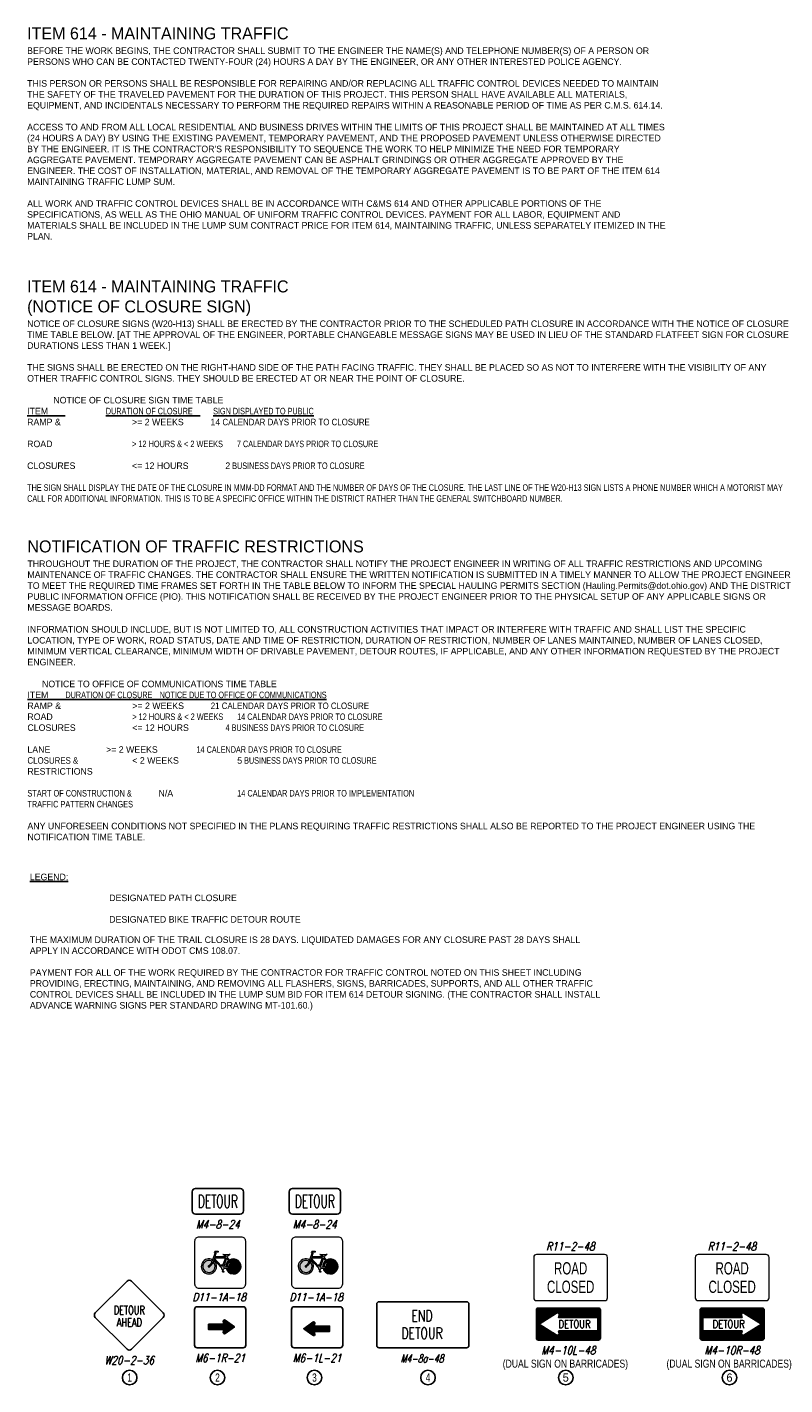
# Model space of a CAD drawing. Header units: feet. Extents: x 1267057 to 1687180, y 137439 to 673336.
# Tile 1 of 159: x 1397986 to 1449994, y 137439 to 230628. Entities that reach past the tile are written whole.
import ezdxf
from ezdxf.enums import TextEntityAlignment as Align

# ---------------------------------------------------------------- set-up
doc = ezdxf.new("R2010")
doc.units = ezdxf.units.FT
doc.header["$MEASUREMENT"] = 0
for name, color, linetype in [('SHEET', 4, 'Continuous'), ('SIGN', 9, 'Continuous'), ('SN_P_Signs', 120, 'Continuous'), ('text', 9, 'Continuous')]:
    doc.layers.add(name, color=color, linetype=linetype)
doc.styles.add('CODE', font='SIMPLEX', dxfattribs={"width": 0.8, "oblique": 15, "height": 0.16})
doc.styles.add('S', font='SIMPLEX', dxfattribs={"width": 0.7})
doc.styles.add('S1', font='SIMPLEX', dxfattribs={"width": 0.775})
doc.styles.add('SIGN', font='SIMPLEX', dxfattribs={"width": 0.7})
doc.styles.get("Standard").update_dxf_attribs({"font": 'font31.shx'})
doc.styles.add('Straight-Normal', font='font30.shx', dxfattribs={"height": 0.14})

# ---------------------------------------------------------------- blocks, each defined once
blk = doc.blocks.new('OW127')
at = {"layer": 'SIGN'}
blk.add_lwpolyline([(0.663, 0.637, 0.414214), (0.663, 0.725), (0.044, 1.344, 0.414214), (-0.044, 1.344), (-0.663, 0.725, 0.414214), (-0.663, 0.637), (-0.044, 0.018, 0.414214), (0.044, 0.018)], format="xyb", close=True, dxfattribs=at)
at = {"layer": 'SIGN', "style": 'S', "width": 0.7}
for s, p in [('DETOUR', (0, 0.696)), ('AHEAD', (0, 0.458))]:
    blk.add_text(s, height=0.1667, dxfattribs=at).set_placement(p, align=Align.CENTER)
at = {"layer": 'SIGN', "style": 'CODE', "oblique": 15, "width": 0.8}
blk.add_attdef('CODENO', text='', height=0.16, dxfattribs=at).set_placement((0, -0.2), align=Align.MIDDLE)
blk = doc.blocks.new('D11-1a')
at = {"layer": 'SN_P_Signs', "linetype": 'Continuous', "lineweight": 0}
h = blk.add_hatch(color=7, dxfattribs=at)
edge = h.paths.add_edge_path()
edge.add_line((-0.097, 0.406), (-0.104, 0.385))
edge.add_ellipse((-0.165, 0.319), major_axis=(0.0908, 0), ratio=0.985514, start_angle=-299.9365, end_angle=48.1175, ccw=False)
edge.add_line((-0.119, 0.396), (-0.112, 0.416))
edge.add_ellipse((-0.165, 0.319), major_axis=(0.112, 0), ratio=0.985514, start_angle=61.7062, end_angle=412.791)
h = blk.add_hatch(color=7, dxfattribs=at)
edge = h.paths.add_edge_path()
edge.add_line((-0.104, 0.385), (-0.097, 0.406))
edge.add_line((-0.097, 0.406), (-0.092, 0.42))
edge.add_line((-0.092, 0.42), (0.02, 0.298))
edge.add_ellipse((0.036, 0.291), major_axis=(0.0174, 0), ratio=0.985514, start_angle=153.3369, end_angle=263.2092)
edge.add_line((0.034, 0.274), (0.04, 0.246))
edge.add_line((0.04, 0.246), (0.034, 0.246))
edge.add_line((0.034, 0.246), (0.034, 0.237))
edge.add_line((0.034, 0.237), (0.058, 0.237))
edge.add_line((0.058, 0.237), (0.058, 0.246))
edge.add_line((0.058, 0.246), (0.05, 0.246))
edge.add_line((0.05, 0.246), (0.043, 0.275))
edge.add_ellipse((0.036, 0.291), major_axis=(0.0174, 0), ratio=0.985514, start_angle=295.397, end_angle=340.0416)
edge.add_line((0.052, 0.285), (0.086, 0.291))
edge.add_line((0.086, 0.291), (0.107, 0.294))
edge.add_line((0.107, 0.294), (0.191, 0.309))
edge.add_ellipse((0.195, 0.319), major_axis=(0.0109, 0), ratio=0.985514, start_angle=249.8434, end_angle=432.4535)
edge.add_line((0.198, 0.329), (0.147, 0.395))
edge.add_line((0.147, 0.395), (0.134, 0.412))
edge.add_line((0.134, 0.412), (0.099, 0.456))
edge.add_line((0.099, 0.456), (0.106, 0.475))
edge.add_ellipse((0.102, 0.522), major_axis=(0.0482, 0), ratio=0.985514, start_angle=274.5905, end_angle=324.9055)
edge.add_ellipse((0.137, 0.497), major_axis=(-0.00406, 0), ratio=0.985514, start_angle=158.9368, end_angle=258.4782)
edge.add_line((0.138, 0.5), (0.044, 0.495))
edge.add_ellipse((0.044, 0.493), major_axis=(-0.00254, 0), ratio=0.985514, start_angle=265.7718, end_angle=393.9261)
edge.add_ellipse((0.091, 0.55), major_axis=(0.0772, 0), ratio=0.985514, start_angle=230.3956, end_angle=266.2794)
edge.add_line((0.086, 0.474), (0.082, 0.465))
edge.add_line((0.082, 0.465), (-0.078, 0.465))
edge.add_line((-0.078, 0.465), (-0.064, 0.506))
edge.add_line((-0.064, 0.506), (-0.074, 0.521))
edge.add_line((-0.074, 0.521), (-0.067, 0.53))
edge.add_line((-0.067, 0.53), (-0.027, 0.53))
edge.add_line((-0.027, 0.53), (-0.027, 0.542))
edge.add_line((-0.027, 0.542), (-0.072, 0.542))
edge.add_line((-0.072, 0.542), (-0.088, 0.521))
edge.add_line((-0.088, 0.521), (-0.077, 0.504))
edge.add_line((-0.077, 0.504), (-0.112, 0.416))
edge.add_line((-0.112, 0.416), (-0.119, 0.396))
edge.add_line((-0.119, 0.396), (-0.125, 0.383))
edge.add_ellipse((-0.232, 0.42), major_axis=(0.114, 0), ratio=0.985514, start_angle=306.0225, end_angle=340.5931, ccw=False)
edge.add_ellipse((-0.164, 0.319), major_axis=(0.0109, 0), ratio=0.985514, start_angle=92.8596, end_angle=366.1502)
edge.add_ellipse((-0.214, 0.415), major_axis=(0.114, 0), ratio=0.985514, start_angle=301.9717, end_angle=343.4241)
edge.add_line((-0.105, 0.383), (-0.104, 0.385))
h.paths.add_polyline_path([(0.031, 0.319), (0.028, 0.336), (0.035, 0.336), (0.035, 0.344), (0.015, 0.344), (0.015, 0.336), (0.019, 0.336), (0.021, 0.324), (-0.086, 0.439), (-0.084, 0.447), (0.076, 0.447)], flags=16)
h.paths.add_polyline_path([(0.047, 0.304), (0.093, 0.439), (0.122, 0.403), (0.135, 0.386), (0.182, 0.325), (0.104, 0.313), (0.083, 0.309)], flags=16)
h = blk.add_hatch(color=7, dxfattribs=at)
edge = h.paths.add_edge_path()
edge.add_line((0.135, 0.386), (0.122, 0.403))
edge.add_ellipse((0.195, 0.319), major_axis=(0.112, 0), ratio=0.985514, start_angle=130.3713, end_angle=184.7981)
edge.add_line((0.083, 0.309), (0.104, 0.313))
edge.add_ellipse((0.195, 0.319), major_axis=(0.0908, 0), ratio=0.985514, start_angle=131.0376, end_angle=183.761, ccw=False)
h = blk.add_hatch(color=7, dxfattribs=at)
edge = h.paths.add_edge_path()
edge.add_line((0.134, 0.412), (0.147, 0.395))
edge.add_ellipse((0.195, 0.319), major_axis=(0.0908, 0), ratio=0.985514, start_angle=-164.2484, end_angle=121.4868, ccw=False)
edge.add_line((0.107, 0.294), (0.086, 0.291))
edge.add_ellipse((0.195, 0.319), major_axis=(0.112, 0), ratio=0.985514, start_angle=194.6665, end_angle=482.6247)
at = {"layer": 'SN_P_Signs', "color": 7, "linetype": 'Continuous', "lineweight": 0}
for p, q in [((-0.077, 0.504), (-0.125, 0.383)), ((-0.092, 0.42), (-0.105, 0.383)), ((-0.092, 0.42), (0.02, 0.298)), ((-0.072, 0.542), (-0.088, 0.521)), ((-0.088, 0.521), (-0.077, 0.504)), ((-0.084, 0.447), (-0.086, 0.439)), ((-0.086, 0.439), (0.021, 0.324)), ((-0.084, 0.447), (0.076, 0.447)), ((-0.064, 0.506), (-0.078, 0.465)), ((-0.078, 0.465), (0.082, 0.465)), ((-0.067, 0.53), (-0.074, 0.521)), ((-0.074, 0.521), (-0.064, 0.506)), ((-0.072, 0.542), (-0.027, 0.542)), ((-0.027, 0.53), (-0.067, 0.53)), ((-0.027, 0.542), (-0.027, 0.53)), ((0.076, 0.447), (0.031, 0.319)), ((0.044, 0.495), (0.138, 0.5)), ((0.093, 0.439), (0.047, 0.304)), ((0.086, 0.474), (0.082, 0.465)), ((0.093, 0.439), (0.182, 0.325)), ((0.106, 0.475), (0.099, 0.456)), ((0.099, 0.456), (0.198, 0.329)), ((0.015, 0.344), (0.035, 0.344)), ((0.015, 0.344), (0.015, 0.336)), ((0.015, 0.336), (0.019, 0.336)), ((0.019, 0.336), (0.021, 0.324)), ((0.028, 0.336), (0.031, 0.319)), ((0.028, 0.336), (0.035, 0.336)), ((0.04, 0.246), (0.034, 0.274)), ((0.034, 0.237), (0.034, 0.246)), ((0.034, 0.246), (0.04, 0.246)), ((0.034, 0.237), (0.058, 0.237)), ((0.035, 0.344), (0.035, 0.336)), ((0.05, 0.246), (0.043, 0.275)), ((0.182, 0.325), (0.047, 0.304)), ((0.05, 0.246), (0.058, 0.246)), ((0.191, 0.309), (0.052, 0.285)), ((0.058, 0.237), (0.058, 0.246))]:
    blk.add_line(p, q, dxfattribs=at)
at = {"layer": 'SN_P_Signs', "color": 7, "linetype": 'Continuous', "lineweight": 13, "flags": 128}
blk.add_lwpolyline([(0.312, 0.75), (-0.312, 0.75, 0.414214), (-0.375, 0.688), (-0.375, 0.062, 0.414214), (-0.312, 0), (0.312, 0, 0.414214), (0.375, 0.062), (0.375, 0.688, 0.414214), (0.312, 0.75)], format="xyb", close=True, dxfattribs=at)
at = {"layer": 'SN_P_Signs', "color": 7, "linetype": 'Continuous', "lineweight": 0}
for centre, major_axis, start_param, end_param in [((-0.165, 0.319), (0.112, 0), 1.076976, 7.204563), ((-0.165, 0.319), (0.0908, 0), 1.048306, 7.122994), ((0.044, 0.493), (-0.00254, 0), 4.638592, 6.875307), ((0.195, 0.319), (0.112, 0), 2.275408, 3.225335), ((0.195, 0.319), (0.112, 0), 3.397571, 8.423389), ((0.102, 0.522), (0.0482, 0), 4.792509, 5.670671), ((0.195, 0.319), (0.0908, 0), 3.41651, 8.40353), ((-0.164, 0.319), (0.0109, 0), 1.620706, 6.390526), ((0.036, 0.291), (0.0174, 0), 2.676233, 4.593866), ((0.036, 0.291), (0.0174, 0), 5.15565, 5.934845), ((0.195, 0.319), (0.0908, 0), 2.287038, 3.207235), ((0.195, 0.319), (0.0109, 0), 4.360591, 7.547737)]:
    blk.add_ellipse(centre, major_axis=major_axis, ratio=0.985514, start_param=start_param, end_param=end_param, dxfattribs=at)
at = {"layer": 'SN_P_Signs', "color": 7, "linetype": 'Continuous', "lineweight": 0, "extrusion": (0, 0, -1)}
for centre, major_axis, start_param, end_param in [((0.091, 0.55), (-0.0772, 0), 4.777325, 5.403617), ((0.137, 0.497), (0.00406, 0), 4.913482, 6.650807), ((-0.232, 0.42), (0.114, 0), 0.338714, 0.942085), ((-0.214, 0.415), (0.114, 0), 0.289304, 1.012786)]:
    blk.add_ellipse(centre, major_axis=major_axis, ratio=0.985514, start_param=start_param, end_param=end_param, dxfattribs=at)
at = {"layer": 'SN_P_Signs', "color": 7, "linetype": 'Continuous', "lineweight": 0}
blk.add_point((-0.067, 0.53), dxfattribs=at)
blk = doc.blocks.new('*X18')
at = {"color": 0}
for p, q in [((1.54, 2.663), (1.633, 2.663)), ((1.557, 2.675), (1.635, 2.675)), ((1.575, 2.688), (1.636, 2.688)), ((1.592, 2.7), (1.63, 2.7)), ((1.42, 2.575), (1.923, 2.575)), ((1.434, 2.562), (1.923, 2.562)), ((1.437, 2.587), (1.923, 2.587)), ((1.451, 2.55), (1.923, 2.55)), ((1.454, 2.6), (1.923, 2.6)), ((1.469, 2.538), (1.923, 2.538)), ((1.471, 2.612), (1.923, 2.612)), ((1.486, 2.525), (1.923, 2.525)), ((1.488, 2.625), (1.923, 2.625)), ((1.503, 2.513), (1.627, 2.513)), ((1.506, 2.638), (1.627, 2.638)), ((1.52, 2.5), (1.629, 2.5)), ((1.523, 2.65), (1.63, 2.65)), ((1.538, 2.487), (1.632, 2.487)), ((1.555, 2.475), (1.635, 2.475)), ((1.572, 2.462), (1.637, 2.462)), ((1.589, 2.45), (1.632, 2.45))]:
    blk.add_line(p, q, dxfattribs=at)
blk = doc.blocks.new('R11-2')
at = {"layer": 'SN_P_Signs', "color": 7, "linetype": 'Continuous', "lineweight": 13, "flags": 128}
blk.add_lwpolyline([(0.922, 1.25), (-0.922, 1.25, 0.414214), (-1, 1.172), (-1, 0.078, 0.414214), (-0.922, 0), (0.922, 0, 0.414214), (1, 0.078), (1, 1.172, 0.414214), (0.922, 1.25)], format="xyb", close=True, dxfattribs=at)
at = {"layer": 'SN_P_Signs', "color": 7, "linetype": 'Continuous', "lineweight": 13, "style": 'Straight-Normal', "width": 0.7}
for s, p in [('ROAD', (0, 0.874)), ('CLOSED', (0, 0.374))]:
    blk.add_text(s, height=0.3333, dxfattribs=at).set_placement(p, align=Align.MIDDLE_CENTER)
blk = doc.blocks.new('*X16')
at = {"color": 0}
for p, q in [((2.375, 2.587), (3.625, 2.587)), ((2.375, 2.575), (3.625, 2.575)), ((2.375, 2.562), (3.625, 2.562)), ((2.375, 2.55), (3.625, 2.55)), ((2.375, 2.538), (3.625, 2.538)), ((2.375, 2.525), (2.767, 2.525)), ((2.375, 2.513), (2.747, 2.513)), ((2.375, 2.5), (2.727, 2.5)), ((2.375, 2.487), (2.707, 2.487)), ((2.375, 2.475), (2.687, 2.475)), ((2.375, 2.462), (2.667, 2.462)), ((2.375, 2.45), (2.647, 2.45)), ((2.375, 2.438), (2.627, 2.438)), ((2.375, 2.425), (2.607, 2.425)), ((2.375, 2.413), (2.587, 2.413)), ((2.375, 2.4), (2.567, 2.4)), ((2.375, 2.388), (2.547, 2.388)), ((2.378, 2.6), (3.622, 2.6)), ((2.385, 2.612), (3.615, 2.612)), ((2.807, 2.45), (3.625, 2.45)), ((2.808, 2.525), (3.625, 2.525)), ((2.811, 2.462), (3.625, 2.462)), ((2.814, 2.475), (3.625, 2.475)), ((2.818, 2.513), (3.625, 2.513)), ((2.818, 2.487), (3.625, 2.487)), ((2.82, 2.5), (3.625, 2.5)), ((3.573, 2.438), (3.625, 2.438)), ((3.573, 2.425), (3.625, 2.425)), ((3.573, 2.413), (3.625, 2.413)), ((3.573, 2.4), (3.625, 2.4)), ((3.573, 2.388), (3.625, 2.388)), ((2.375, 2.375), (2.527, 2.375)), ((2.375, 2.362), (2.507, 2.362)), ((2.375, 2.35), (2.487, 2.35)), ((2.375, 2.337), (2.467, 2.337)), ((2.375, 2.325), (2.447, 2.325)), ((2.375, 2.312), (2.427, 2.312)), ((2.375, 2.3), (2.447, 2.3)), ((2.375, 2.288), (2.467, 2.288)), ((2.375, 2.275), (2.487, 2.275)), ((2.375, 2.263), (2.507, 2.263)), ((2.375, 2.25), (2.527, 2.25)), ((2.375, 2.237), (2.547, 2.237)), ((2.375, 2.225), (2.567, 2.225)), ((2.375, 2.212), (2.587, 2.212)), ((2.375, 2.2), (2.607, 2.2)), ((2.375, 2.188), (2.627, 2.188)), ((2.375, 2.175), (2.647, 2.175)), ((2.375, 2.163), (2.667, 2.163)), ((2.375, 2.15), (2.687, 2.15)), ((2.375, 2.138), (2.707, 2.138)), ((2.375, 2.125), (2.727, 2.125)), ((2.807, 2.175), (3.625, 2.175)), ((2.811, 2.163), (3.625, 2.163)), ((2.814, 2.15), (3.625, 2.15)), ((2.818, 2.138), (3.625, 2.138)), ((2.82, 2.125), (3.625, 2.125)), ((3.573, 2.375), (3.625, 2.375)), ((3.573, 2.362), (3.625, 2.362)), ((3.573, 2.35), (3.625, 2.35)), ((3.573, 2.337), (3.625, 2.337)), ((3.573, 2.325), (3.625, 2.325)), ((3.573, 2.312), (3.625, 2.312)), ((3.573, 2.3), (3.625, 2.3)), ((3.573, 2.288), (3.625, 2.288)), ((3.573, 2.275), (3.625, 2.275)), ((3.573, 2.263), (3.625, 2.263)), ((3.573, 2.25), (3.625, 2.25)), ((3.573, 2.237), (3.625, 2.237)), ((3.573, 2.225), (3.625, 2.225)), ((3.573, 2.212), (3.625, 2.212)), ((3.573, 2.2), (3.625, 2.2)), ((3.573, 2.188), (3.625, 2.188)), ((2.375, 2.112), (2.747, 2.112)), ((2.375, 2.1), (2.767, 2.1)), ((2.375, 2.087), (3.625, 2.087)), ((2.375, 2.075), (3.625, 2.075)), ((2.375, 2.062), (3.625, 2.062)), ((2.375, 2.05), (3.625, 2.05)), ((2.375, 2.038), (3.625, 2.038)), ((2.378, 2.025), (3.622, 2.025)), ((2.385, 2.013), (3.615, 2.013)), ((2.808, 2.1), (3.625, 2.1)), ((2.818, 2.112), (3.625, 2.112))]:
    blk.add_line(p, q, dxfattribs=at)

msp = doc.modelspace()

# ---------------------------------------------------------------- linework, layer by layer
at = {"layer": 'SHEET'}
for centre in [(1405020, 137939), (1411051, 137939), (1417706, 137939), (1425497, 137939), (1434955, 137939), (1446194, 137939)]:
    msp.add_circle(centre, 500, dxfattribs=at)
at = {"layer": 'SIGN'}
for points in [[(1412830, 149378), (1412830, 150697, 0.414214), (1412611, 150917), (1409535, 150917, 0.414214), (1409315, 150697), (1409315, 149378, 0.414214), (1409535, 149159), (1412611, 149159, 0.414214)], [(1419486, 149378), (1419486, 150697, 0.414214), (1419266, 150917), (1416190, 150917, 0.414214), (1415970, 150697), (1415970, 149378, 0.414214), (1416190, 149159), (1419266, 149159, 0.414214)], [(1412992, 140159), (1412992, 142620, 0.414214), (1412816, 142796), (1409652, 142796, 0.414214), (1409476, 142620), (1409476, 140159, 0.414214), (1409652, 139983), (1412816, 139983, 0.414214)], [(1419647, 140159), (1419647, 142620, 0.414214), (1419471, 142796), (1416307, 142796, 0.414214), (1416131, 142620), (1416131, 140159, 0.414214), (1416307, 139983), (1419471, 139983, 0.414214)], [(1428312, 140141), (1428312, 142989, 0.414214), (1428153, 143147), (1422142, 143147, 0.414214), (1421983, 142989), (1421983, 140141, 0.414214), (1422142, 139983), (1428153, 139983, 0.414214)], [(1432940, 140653), (1432940, 142575, -0.414214), (1433077, 142713), (1437197, 142713, -0.414214), (1437335, 142575), (1437335, 140653, -0.414214), (1437197, 140515), (1433077, 140515, -0.414214)], [(1448574, 142575), (1448574, 140653, -0.414214), (1448437, 140515), (1444317, 140515, -0.414214), (1444180, 140653), (1444180, 142575, -0.414214), (1444317, 142713), (1448437, 142713, -0.414214)], [(1411486, 141601), (1411445, 141783, -0.691214), (1411582, 141874), (1412210, 141418), (1411582, 140962, -0.691214), (1411445, 141052), (1411486, 141235), (1410436, 141235), (1410436, 141601)], [(1417696, 141111), (1417737, 140928, -0.691214), (1417600, 140838), (1416972, 141294), (1417600, 141750, -0.691214), (1417737, 141659), (1417696, 141477), (1418746, 141477), (1418746, 141111)], [(1434451, 141156), (1437152, 141156), (1437152, 142072), (1434451, 142072), (1434501, 142239, 0.691817), (1434331, 142368), (1433123, 141614), (1434331, 140859, 0.691817), (1434501, 140989)], [(1447063, 142072), (1444363, 142072), (1444363, 141156), (1447063, 141156), (1447013, 140989, 0.691817), (1447184, 140859), (1448391, 141614), (1447184, 142368, 0.691817), (1447013, 142239)]]:
    msp.add_lwpolyline(points, format="xyb", close=True, dxfattribs=at)

# ---------------------------------------------------------------- block references
for name, p, xscale, yscale, zscale in [('D11-1a', (1411234, 144077), 4677.63597858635, 4677.63597858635, 4677.63597858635), ('D11-1a', (1417889, 144077), 4677.63597858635, 4677.63597858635, 4677.63597858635), ('R11-2', (1435292, 143224), 2531.25, 2531.25, 2531.25), ('R11-2', (1446377, 143224), 2531.25, 2531.25, 2531.25)]:
    msp.add_blockref(name, p, dxfattribs=dict(xscale=xscale, yscale=yscale, zscale=zscale))
at = {"layer": 'SHEET', "xscale": 3515.625, "yscale": 3515.625, "zscale": 3515.625}
msp.add_blockref('OW127', (1404997, 139831), dxfattribs=at).add_auto_attribs({'CODENO': 'W20-2-36'})
at = {"layer": 'SIGN', "xscale": -3515.625, "yscale": 3515.625, "zscale": 3515.625, "rotation": 180}
for name, p in [('*X16', (1424591, 149744)), ('*X18', (1411986, 150343))]:
    msp.add_blockref(name, p, dxfattribs=at)
at = {"layer": 'SIGN', "xscale": -3515.625, "yscale": 3515.625, "zscale": 3515.625}
for name, p in [('*X16', (1456924, 133484)), ('*X18', (1417196, 132368))]:
    msp.add_blockref(name, p, dxfattribs=at)

# ---------------------------------------------------------------- texts
at = {"layer": 'SHEET', "width": 0.75}
for s, p in [('1', (1405020, 137939)), ('2', (1411051, 137939)), ('3', (1417706, 137939)), ('4', (1425497, 137939))]:
    msp.add_text(s, height=562, dxfattribs=at).set_placement(p, align=Align.MIDDLE_CENTER)
at = {"layer": 'SHEET'}
for s, p in [('5', (1434955, 137939)), ('6', (1446194, 137939))]:
    msp.add_text(s, height=562, dxfattribs=at).set_placement(p, align=Align.MIDDLE_CENTER)
at = {"layer": 'SIGN', "style": 'SIGN'}
for s, height, width, p in [('DETOUR', 878.9, 0.6, (1411073, 149598)), ('DETOUR', 878.9, 0.6, (1417728, 149598)), ('END', 783.1, 0.7, (1425089, 141790)), ('DETOUR', 783.1, 0.7, (1425089, 140594))]:
    msp.add_text(s, height=height, dxfattribs=dict(at, width=width)).set_placement(p, align=Align.CENTER)
at = {"layer": 'SIGN', "style": 'S1', "width": 0.775}
for p in [(1436662, 141339), (1447241, 141339)]:
    msp.add_text('DETOUR', height=549.3, dxfattribs=at).set_placement(p, align=Align.RIGHT)
at = {"layer": 'SIGN', "style": 'SIGN', "oblique": 15, "width": 0.7}
msp.add_text('M4-8a-48', height=562.5, dxfattribs=at).set_placement((1425089, 138966), align=Align.CENTER)
at = {"layer": 'SIGN', "width": 0.8}
for p in [(1430633, 138621), (1441872, 138621)]:
    msp.add_text('(DUAL SIGN ON BARRICADES)', height=550, dxfattribs=at).set_placement(p)
at = {"layer": 'SIGN', "style": 'CODE', "oblique": 15, "width": 0.8}
for tag, text, p in [('M4-8-24', 'OM-23-24', (1411073, 148456)), ('M4-8-24', 'OM-23-24', (1417728, 148456)), ('R11-2-48', 'R-76C-60', (1435273, 146943)), ('R11-2-48', 'R-76C-60', (1446358, 146943)), ('D11-1A-18', 'M-1-5', (1411165, 143461)), ('D11-1A-18', 'M-1-5', (1417820, 143461)), ('M4-10L-48', 'OC-14R-48', (1435137, 139812)), ('M4-10R-48', 'OC-14R-48', (1446377, 139812)), ('M6-1R-21', 'OC-29R-30', (1411234, 139280)), ('M6-1L-21', 'OC-29R-30', (1417889, 139280))]:
    msp.add_attdef(tag, text=text, height=562.5, dxfattribs=at).set_placement(p, align=Align.MIDDLE)
at = {"layer": 'text', "char_height": 450, "attachment_point": 1}
for s, width, insert in [("\\A1;\\pxql;{\\H1.8317x;ITEM 614 - MAINTAINING TRAFFIC\\P\\pq*;\\H0.54545x;BEFORE THE WORK BEGINS, THE CONTRACTOR SHALL SUBMIT TO THE ENGINEER THE NAME(S) AND TELEPHONE NUMBER(S) OF A PERSON OR PERSONS WHO CAN BE CONTACTED TWENTY-FOUR (24) HOURS A DAY BY THE ENGINEER, OR ANY OTHER INTERESTED POLICE AGENCY.\\P\\PTHIS PERSON OR PERSONS SHALL BE RESPONSIBLE FOR REPAIRING AND/OR REPLACING ALL TRAFFIC CONTROL DEVICES NEEDED TO MAINTAIN THE SAFETY OF THE TRAVELED PAVEMENT FOR THE DURATION OF THIS PROJECT. THIS PERSON SHALL HAVE AVAILABLE ALL MATERIALS, EQUIPMENT, AND INCIDENTALS NECESSARY TO PERFORM THE REQUIRED REPAIRS WITHIN A REASONABLE PERIOD OF TIME AS PER C.M.S. 614.14.\\P\\PACCESS TO AND FROM ALL LOCAL RESIDENTIAL AND BUSINESS DRIVES WITHIN THE LIMITS OF THIS PROJECT SHALL BE MAINTAINED AT ALL TIMES (24 HOURS A DAY) BY USING THE EXISTING PAVEMENT, TEMPORARY PAVEMENT, AND THE PROPOSED PAVEMENT UNLESS OTHERWISE DIRECTED BY THE ENGINEER. IT IS THE CONTRACTOR'S RESPONSIBILITY TO SEQUENCE THE WORK TO HELP MINIMIZE THE NEED FOR TEMPORARY AGGREGATE PAVEMENT. TEMPORARY AGGREGATE PAVEMENT CAN BE ASPHALT GRINDINGS OR OTHER AGGREGATE APPROVED BY THE ENGINEER. THE COST OF INSTALLATION, MATERIAL, AND REMOVAL OF THE TEMPORARY AGGREGATE PAVEMENT IS TO BE PART OF THE ITEM 614 MAINTAINING TRAFFIC LUMP SUM.\\P\\H0.99985x;\\PALL WORK AND TRAFFIC CONTROL DEVICES SHALL BE IN ACCORDANCE WITH C&MS 614 AND OTHER APPLICABLE PORTIONS OF THE SPECIFICATIONS, AS WELL AS THE OHIO MANUAL OF UNIFORM TRAFFIC CONTROL DEVICES. PAYMENT FOR ALL LABOR, EQUIPMENT AND MATERIALS SHALL BE INCLUDED IN THE LUMP SUM CONTRACT PRICE FOR ITEM 614, MAINTAINING TRAFFIC, UNLESS SEPARATELY ITEMIZED IN THE PLAN.}", 43966.78, (1397986, 230613)), ('\\A1;\\pxql;{\\H1.8317x;ITEM 614 - MAINTAINING TRAFFIC\\P(NOTICE OF CLOSURE SIGN)\\P\\pq*;\\H0.54545x;NOTICE OF CLOSURE SIGNS (W20-H13) SHALL BE ERECTED BY THE CONTRACTOR PRIOR TO THE SCHEDULED PATH CLOSURE IN ACCORDANCE WITH THE NOTICE OF CLOSURE TIME TABLE BELOW. [AT THE APPROVAL OF THE ENGINEER, PORTABLE CHANGEABLE MESSAGE SIGNS MAY BE USED IN LIEU OF THE STANDARD FLATFEET SIGN FOR CLOSURE DURATIONS LESS THAN 1 WEEK.]\\P\\PTHE SIGNS SHALL BE ERECTED ON THE RIGHT-HAND SIDE OF THE PATH FACING TRAFFIC. THEY SHALL BE PLACED SO AS NOT TO INTERFERE WITH THE VISIBILITY OF ANY OTHER TRAFFIC CONTROL SIGNS. THEY SHOULD BE ERECTED AT OR NEAR THE POINT OF CLOSURE. \\P\\P}      ^INOTICE OF CLOSURE SIGN TIME TABLE\\P{\\LITEM}       ^I^I{\\W0.8;\\LDURATION OF CLOSURE}  ^I {\\W0.8;\\LSIGN DISPLAYED TO PUBLIC\\l\\P}RAMP & ^I  ^I^I>= 2 WEEKS           14{\\W0.9; CALENDAR DAYS PRIOR TO CLOSURE}\\P ^I  ^I^I\\PROAD^I^I^I^I{\\W0.7;> 12 HOURS & < 2 WEEKS} {\\W0.8;^I7 CALENDAR DAYS PRIOR TO CLOSURE}\\P\\PCLOSURES^I  ^I^I<= 12 HOURS ^I      2{\\W0.8; BUSINESS DAYS PRIOR TO CLOSURE\\P\\PTHE SIGN SHALL DISPLAY THE DATE OF THE CLOSURE IN MMM-DD FORMAT AND THE NUMBER OF DAYS OF THE CLOSURE. THE LAST LINE OF THE W20-H13 SIGN LISTS A PHONE NUMBER WHICH A MOTORIST MAY CALL FOR ADDITIONAL INFORMATION. THIS IS TO BE A SPECIFIC OFFICE WITHIN THE DISTRICT RATHER THAN THE GENERAL SWITCHBOARD NUMBER.}', 43966.78, (1397986, 213245)), ('\\A1;\\pxql;{\\H1.8317x;NOTIFICATION OF TRAFFIC RESTRICTIONS\\P\\pq*;}THROUGHOUT THE DURATION OF THE PROJECT, THE CONTRACTOR SHALL NOTIFY THE PROJECT ENGINEER IN WRITING OF ALL TRAFFIC RESTRICTIONS AND UPCOMING MAINTENANCE OF TRAFFIC CHANGES. THE CONTRACTOR SHALL ENSURE THE WRITTEN NOTIFICATION IS SUBMITTED IN A TIMELY MANNER TO ALLOW THE PROJECT ENGINEER TO MEET THE REQUIRED TIME FRAMES SET FORTH IN THE TABLE BELOW TO INFORM THE SPECIAL HAULING PERMITS SECTION (Hauling.Permits@dot.ohio.gov) AND THE DISTRICT PUBLIC INFORMATION OFFICE (PIO). THIS NOTIFICATION SHALL BE RECEIVED BY THE PROJECT ENGINEER PRIOR TO THE PHYSICAL SETUP OF ANY APPLICABLE SIGNS OR MESSAGE BOARDS. \\P\\PINFORMATION SHOULD INCLUDE, BUT IS NOT LIMITED TO, ALL CONSTRUCTION ACTIVITIES THAT IMPACT OR INTERFERE WITH TRAFFIC AND SHALL LIST THE SPECIFIC LOCATION, TYPE OF WORK, ROAD STATUS, DATE AND TIME OF RESTRICTION, DURATION OF RESTRICTION, NUMBER OF LANES MAINTAINED, NUMBER OF LANES CLOSED, MINIMUM VERTICAL CLEARANCE, MINIMUM WIDTH OF DRIVABLE PAVEMENT, DETOUR ROUTES, IF APPLICABLE, AND ANY OTHER INFORMATION REQUESTED BY THE PROJECT ENGINEER.\\P\\P      NOTICE TO OFFICE OF COMMUNICATIONS TIME TABLE\\P{\\LITEM}       {\\W0.8;\\LDURATION OF CLOSURE}   {\\W0.8;\\LNOTICE DUE TO OFFICE OF COMMUNICATIONS\\l\\P}RAMP & ^I  ^I^I>= 2 WEEKS           {\\W0.9;21 CALENDAR DAYS PRIOR TO CLOSURE}\\PROAD ^I  ^I^I{\\W0.7;> 12 HOURS & < 2 WEEKS} {\\W0.8;^I14 CALENDAR DAYS PRIOR TO CLOSURE}\\PCLOSURES^I  ^I^I<= 12 HOURS ^I      {\\W0.8;4 BUSINESS DAYS PRIOR TO CLOSURE\\P}\\PLANE ^I  ^I^I>= 2 WEEKS ^I    {\\W0.8; 14 CALENDAR DAYS PRIOR TO CLOSURE\\P\\W0.9;CLOSURES &} ^I^I< 2 WEEKS^I^I^I5{\\W0.8; BUSINESS DAYS PRIOR TO CLOSURE\\P}RESTRICTIONS\\P\\P{\\W0.7;START OF CONSTRUCTION &\\W0.8; }^IN/A    ^I^I^I{\\W0.7;14 CALENDAR DAYS PRIOR TO IMPLEMENTATION\\PTRAFFIC PATTERN CHANGES\\P\\P}ANY UNFORESEEN CONDITIONS NOT SPECIFIED IN THE PLANS REQUIRING TRAFFIC RESTRICTIONS SHALL ALSO BE REPORTED TO THE PROJECT ENGINEER USING THE NOTIFICATION TIME TABLE.', 43877.77, (1398005, 195398))]:
    msp.add_mtext_dynamic_manual_height_columns(s, width=width, gutter_width=0, heights=[702225], dxfattribs=dict(at, insert=insert))
at = {"layer": 'text', "char_height": 450, "width": 39687.12, "attachment_point": 1}
for s, insert in [('{\\LLEGEND:}', (1398170, 172526)), ('DESIGNATED PATH CLOSURE', (1403621, 171090)), ('DESIGNATED BIKE TRAFFIC DETOUR ROUTE', (1403621, 169614)), ('\\PTHE MAXIMUM DURATION OF THE TRAIL CLOSURE IS 28 DAYS. LIQUIDATED DAMAGES FOR ANY CLOSURE PAST 28 DAYS SHALL APPLY IN ACCORDANCE WITH ODOT CMS 108.07. \\P\\PPAYMENT FOR ALL OF THE WORK REQUIRED BY THE CONTRACTOR FOR TRAFFIC CONTROL NOTED ON THIS SHEET INCLUDING PROVIDING, ERECTING, MAINTAINING, AND REMOVING ALL FLASHERS, SIGNS, BARRICADES, SUPPORTS, AND ALL OTHER TRAFFIC CONTROL DEVICES SHALL BE INCLUDED IN THE LUMP SUM BID FOR ITEM 614 DETOUR SIGNING. (THE CONTRACTOR SHALL INSTALL ADVANCE WARNING SIGNS PER STANDARD DRAWING MT-101.60.)', (1398170, 168968))]:
    msp.add_mtext(s, dxfattribs=dict(at, insert=insert))

doc.saveas('drawing.dxf')
